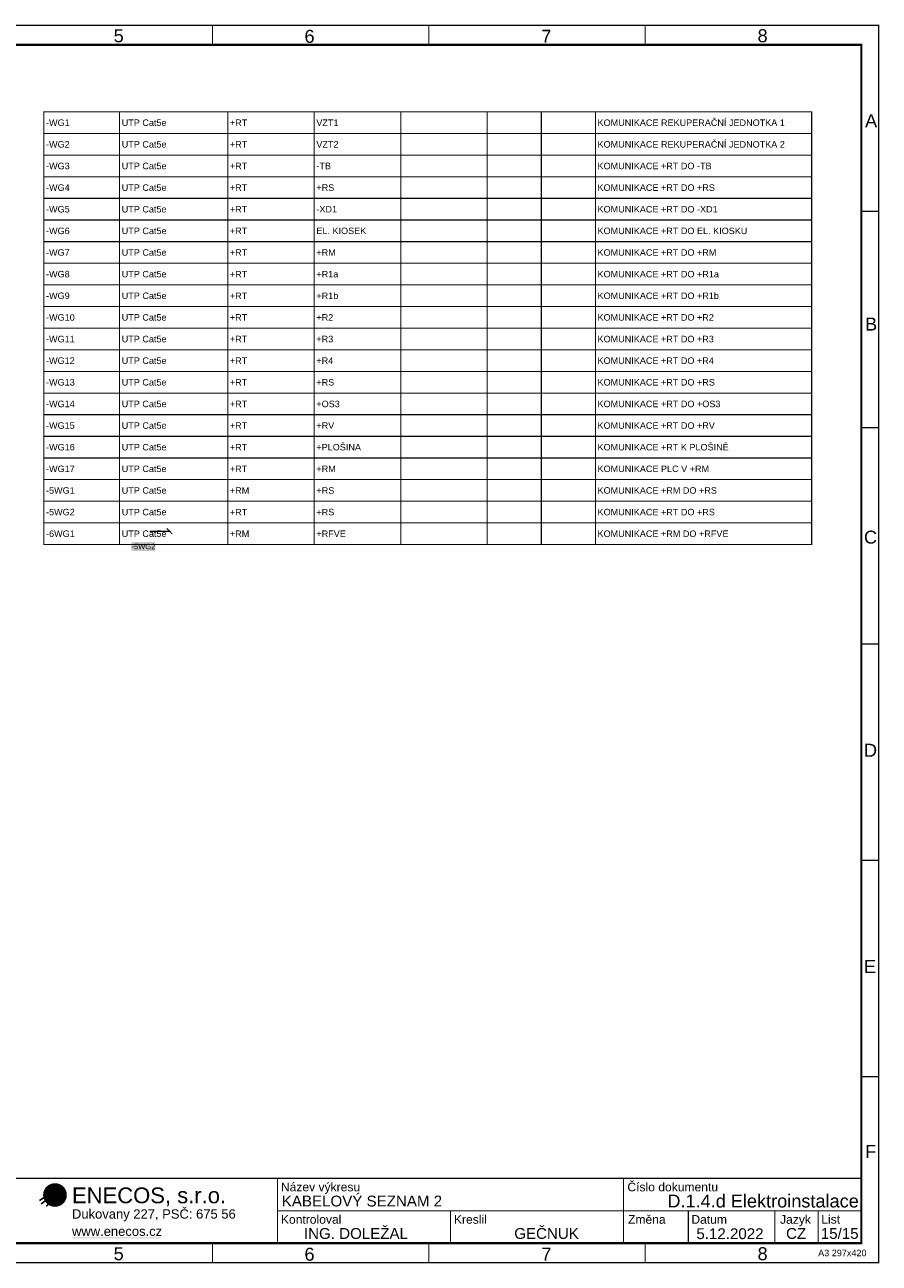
# Model space of a CAD drawing. Extents: x -12025 to 39812, y -28775 to 12.
# Tile 3 of 3: x 20058 to 39812, y -28613 to 12. Entities that reach past the tile are written whole.
import ezdxf
from ezdxf.enums import TextEntityAlignment as Align

# ---------------------------------------------------------------- set-up
doc = ezdxf.new("R2010")
doc.units = 0
doc.header["$MEASUREMENT"] = 0
for name, color, linetype in [('0 (Pozadí)', 254, 'Continuous'), ('Ramecek', 7, 'Continuous'), ('Zakladni', 7, 'Continuous')]:
    doc.layers.add(name, color=color, linetype=linetype)
doc.styles.add('Arial', font='txt')
doc.styles.add('Arial_B', font='txt')
doc.styles.add('Arial_I', font='txt')

# ---------------------------------------------------------------- blocks, each defined once
blk = doc.blocks.new('(1)')
at = {"color": 7, "linetype": 'Continuous'}
for p, q in [((0, -413), (267, -235)), ((38, -490), (394, -235)), ((153, -541), (420, -324))]:
    blk.add_line(p, q, dxfattribs=at)
at = {"color": 2, "linetype": 'Continuous', "const_width": 254}
for points in [[(356, -159, 0.414214), (229, -286)], [(229, -286, 0.414214), (356, -413)], [(483, -286, 0.414214), (356, -159)], [(356, -413, 0.414214), (483, -286)]]:
    blk.add_lwpolyline(points, format="xyb", dxfattribs=at)
at = {"color": 7, "linetype": 'Continuous'}
blk.add_circle((356, -286), 254, dxfattribs=at)
blk.add_solid([(750, -1262), (2803, -1262), (750, -1287), (2803, -1287)], dxfattribs=at)
at = {"color": 7, "linetype": 'Continuous', "style": 'Arial'}
for s, height, p in [('ENECOS, s.r.o.', 364.3, (750, -476)), ('Dukovany 227, PSČ: 675 56', 214.8, (750, -831)), ('www.enecos.cz', 214.8, (750, -1231))]:
    blk.add_text(s, height=height, dxfattribs=at).set_placement(p)
blk = doc.blocks.new('Kabelový seznam (46)')
at = {"color": 7, "linetype": 'Continuous', "const_width": 25}
for points in [[(0, 0), (1750, 0), (1750, -500), (0, -500)], [(1750, 0), (4250, 0), (4250, -500), (1750, -500)], [(4250, 0), (6250, 0), (6250, -500), (4250, -500)], [(6250, 0), (8250, 0), (8250, -500), (6250, -500)], [(8250, 0), (10250, 0), (10250, -500), (8250, -500)], [(10250, 0), (11500, 0), (11500, -500), (10250, -500)], [(11500, 0), (12750, 0), (12750, -500), (11500, -500)], [(12750, 0), (17750, 0), (17750, -500), (12750, -500)]]:
    blk.add_lwpolyline(points, close=True, dxfattribs=at)
at = {"color": 7, "linetype": 'Continuous', "style": 'Arial'}
for s, p in [('-WG1', (50, -326)), ('UTP Cat5e', (1800, -326)), ('+RT', (4300, -326)), ('VZT1', (6300, -326)), ('KOMUNIKACE REKUPERAČNÍ JEDNOTKA 1', (12800, -326))]:
    blk.add_text(s, height=150, dxfattribs=at).set_placement(p)
blk = doc.blocks.new('Kabelový seznam (47)')
at = {"color": 7, "linetype": 'Continuous', "const_width": 25}
for points in [[(0, 0), (1750, 0), (1750, -500), (0, -500)], [(1750, 0), (4250, 0), (4250, -500), (1750, -500)], [(4250, 0), (6250, 0), (6250, -500), (4250, -500)], [(6250, 0), (8250, 0), (8250, -500), (6250, -500)], [(8250, 0), (10250, 0), (10250, -500), (8250, -500)], [(10250, 0), (11500, 0), (11500, -500), (10250, -500)], [(11500, 0), (12750, 0), (12750, -500), (11500, -500)], [(12750, 0), (17750, 0), (17750, -500), (12750, -500)]]:
    blk.add_lwpolyline(points, close=True, dxfattribs=at)
at = {"color": 7, "linetype": 'Continuous', "style": 'Arial'}
for s, p in [('-WG2', (50, -326)), ('UTP Cat5e', (1800, -326)), ('+RT', (4300, -326)), ('VZT2', (6300, -326)), ('KOMUNIKACE REKUPERAČNÍ JEDNOTKA 2', (12800, -326))]:
    blk.add_text(s, height=150, dxfattribs=at).set_placement(p)
blk = doc.blocks.new('Kabelový seznam (48)')
at = {"color": 7, "linetype": 'Continuous', "const_width": 25}
for points in [[(0, 0), (1750, 0), (1750, -500), (0, -500)], [(1750, 0), (4250, 0), (4250, -500), (1750, -500)], [(4250, 0), (6250, 0), (6250, -500), (4250, -500)], [(6250, 0), (8250, 0), (8250, -500), (6250, -500)], [(8250, 0), (10250, 0), (10250, -500), (8250, -500)], [(10250, 0), (11500, 0), (11500, -500), (10250, -500)], [(11500, 0), (12750, 0), (12750, -500), (11500, -500)], [(12750, 0), (17750, 0), (17750, -500), (12750, -500)]]:
    blk.add_lwpolyline(points, close=True, dxfattribs=at)
at = {"color": 7, "linetype": 'Continuous', "style": 'Arial'}
for s, p in [('-WG3', (50, -326)), ('UTP Cat5e', (1800, -326)), ('+RT', (4300, -326)), ('-TB', (6300, -326)), ('KOMUNIKACE +RT DO -TB', (12800, -326))]:
    blk.add_text(s, height=150, dxfattribs=at).set_placement(p)
blk = doc.blocks.new('Kabelový seznam (49)')
at = {"color": 7, "linetype": 'Continuous', "const_width": 25}
for points in [[(0, 0), (1750, 0), (1750, -500), (0, -500)], [(1750, 0), (4250, 0), (4250, -500), (1750, -500)], [(4250, 0), (6250, 0), (6250, -500), (4250, -500)], [(6250, 0), (8250, 0), (8250, -500), (6250, -500)], [(8250, 0), (10250, 0), (10250, -500), (8250, -500)], [(10250, 0), (11500, 0), (11500, -500), (10250, -500)], [(11500, 0), (12750, 0), (12750, -500), (11500, -500)], [(12750, 0), (17750, 0), (17750, -500), (12750, -500)]]:
    blk.add_lwpolyline(points, close=True, dxfattribs=at)
at = {"color": 7, "linetype": 'Continuous', "style": 'Arial'}
for s, p in [('-WG4', (50, -326)), ('UTP Cat5e', (1800, -326)), ('+RT', (4300, -326)), ('+RS', (6300, -326)), ('KOMUNIKACE +RT DO +RS', (12800, -326))]:
    blk.add_text(s, height=150, dxfattribs=at).set_placement(p)
blk = doc.blocks.new('Kabelový seznam (50)')
at = {"color": 7, "linetype": 'Continuous', "const_width": 25}
for points in [[(0, 0), (1750, 0), (1750, -500), (0, -500)], [(1750, 0), (4250, 0), (4250, -500), (1750, -500)], [(4250, 0), (6250, 0), (6250, -500), (4250, -500)], [(6250, 0), (8250, 0), (8250, -500), (6250, -500)], [(8250, 0), (10250, 0), (10250, -500), (8250, -500)], [(10250, 0), (11500, 0), (11500, -500), (10250, -500)], [(11500, 0), (12750, 0), (12750, -500), (11500, -500)], [(12750, 0), (17750, 0), (17750, -500), (12750, -500)]]:
    blk.add_lwpolyline(points, close=True, dxfattribs=at)
at = {"color": 7, "linetype": 'Continuous', "style": 'Arial'}
for s, p in [('-WG5', (50, -326)), ('UTP Cat5e', (1800, -326)), ('+RT', (4300, -326)), ('-XD1', (6300, -326)), ('KOMUNIKACE +RT DO -XD1', (12800, -326))]:
    blk.add_text(s, height=150, dxfattribs=at).set_placement(p)
blk = doc.blocks.new('Kabelový seznam (51)')
at = {"color": 7, "linetype": 'Continuous', "const_width": 25}
for points in [[(0, 0), (1750, 0), (1750, -500), (0, -500)], [(1750, 0), (4250, 0), (4250, -500), (1750, -500)], [(4250, 0), (6250, 0), (6250, -500), (4250, -500)], [(6250, 0), (8250, 0), (8250, -500), (6250, -500)], [(8250, 0), (10250, 0), (10250, -500), (8250, -500)], [(10250, 0), (11500, 0), (11500, -500), (10250, -500)], [(11500, 0), (12750, 0), (12750, -500), (11500, -500)], [(12750, 0), (17750, 0), (17750, -500), (12750, -500)]]:
    blk.add_lwpolyline(points, close=True, dxfattribs=at)
at = {"color": 7, "linetype": 'Continuous', "style": 'Arial'}
for s, p in [('-WG6', (50, -326)), ('UTP Cat5e', (1800, -326)), ('+RT', (4300, -326)), ('EL. KIOSEK', (6300, -326)), ('KOMUNIKACE +RT DO EL. KIOSKU', (12800, -326))]:
    blk.add_text(s, height=150, dxfattribs=at).set_placement(p)
blk = doc.blocks.new('Kabelový seznam (52)')
at = {"color": 7, "linetype": 'Continuous', "const_width": 25}
for points in [[(0, 0), (1750, 0), (1750, -500), (0, -500)], [(1750, 0), (4250, 0), (4250, -500), (1750, -500)], [(4250, 0), (6250, 0), (6250, -500), (4250, -500)], [(6250, 0), (8250, 0), (8250, -500), (6250, -500)], [(8250, 0), (10250, 0), (10250, -500), (8250, -500)], [(10250, 0), (11500, 0), (11500, -500), (10250, -500)], [(11500, 0), (12750, 0), (12750, -500), (11500, -500)], [(12750, 0), (17750, 0), (17750, -500), (12750, -500)]]:
    blk.add_lwpolyline(points, close=True, dxfattribs=at)
at = {"color": 7, "linetype": 'Continuous', "style": 'Arial'}
for s, p in [('-WG8', (50, -326)), ('UTP Cat5e', (1800, -326)), ('+RT', (4300, -326)), ('+R1a', (6300, -326)), ('KOMUNIKACE +RT DO +R1a', (12800, -326))]:
    blk.add_text(s, height=150, dxfattribs=at).set_placement(p)
blk = doc.blocks.new('Kabelový seznam (53)')
at = {"color": 7, "linetype": 'Continuous', "const_width": 25}
for points in [[(0, 0), (1750, 0), (1750, -500), (0, -500)], [(1750, 0), (4250, 0), (4250, -500), (1750, -500)], [(4250, 0), (6250, 0), (6250, -500), (4250, -500)], [(6250, 0), (8250, 0), (8250, -500), (6250, -500)], [(8250, 0), (10250, 0), (10250, -500), (8250, -500)], [(10250, 0), (11500, 0), (11500, -500), (10250, -500)], [(11500, 0), (12750, 0), (12750, -500), (11500, -500)], [(12750, 0), (17750, 0), (17750, -500), (12750, -500)]]:
    blk.add_lwpolyline(points, close=True, dxfattribs=at)
at = {"color": 7, "linetype": 'Continuous', "style": 'Arial'}
for s, p in [('-WG9', (50, -326)), ('UTP Cat5e', (1800, -326)), ('+RT', (4300, -326)), ('+R1b', (6300, -326)), ('KOMUNIKACE +RT DO +R1b', (12800, -326))]:
    blk.add_text(s, height=150, dxfattribs=at).set_placement(p)
blk = doc.blocks.new('Kabelový seznam (54)')
at = {"color": 7, "linetype": 'Continuous', "const_width": 25}
for points in [[(0, 0), (1750, 0), (1750, -500), (0, -500)], [(1750, 0), (4250, 0), (4250, -500), (1750, -500)], [(4250, 0), (6250, 0), (6250, -500), (4250, -500)], [(6250, 0), (8250, 0), (8250, -500), (6250, -500)], [(8250, 0), (10250, 0), (10250, -500), (8250, -500)], [(10250, 0), (11500, 0), (11500, -500), (10250, -500)], [(11500, 0), (12750, 0), (12750, -500), (11500, -500)], [(12750, 0), (17750, 0), (17750, -500), (12750, -500)]]:
    blk.add_lwpolyline(points, close=True, dxfattribs=at)
at = {"color": 7, "linetype": 'Continuous', "style": 'Arial'}
for s, p in [('-WG10', (50, -326)), ('UTP Cat5e', (1800, -326)), ('+RT', (4300, -326)), ('+R2', (6300, -326)), ('KOMUNIKACE +RT DO +R2', (12800, -326))]:
    blk.add_text(s, height=150, dxfattribs=at).set_placement(p)
blk = doc.blocks.new('Kabelový seznam (55)')
at = {"color": 7, "linetype": 'Continuous', "const_width": 25}
for points in [[(0, 0), (1750, 0), (1750, -500), (0, -500)], [(1750, 0), (4250, 0), (4250, -500), (1750, -500)], [(4250, 0), (6250, 0), (6250, -500), (4250, -500)], [(6250, 0), (8250, 0), (8250, -500), (6250, -500)], [(8250, 0), (10250, 0), (10250, -500), (8250, -500)], [(10250, 0), (11500, 0), (11500, -500), (10250, -500)], [(11500, 0), (12750, 0), (12750, -500), (11500, -500)], [(12750, 0), (17750, 0), (17750, -500), (12750, -500)]]:
    blk.add_lwpolyline(points, close=True, dxfattribs=at)
at = {"color": 7, "linetype": 'Continuous', "style": 'Arial'}
for s, p in [('-WG7', (50, -326)), ('UTP Cat5e', (1800, -326)), ('+RT', (4300, -326)), ('+RM', (6300, -326)), ('KOMUNIKACE +RT DO +RM', (12800, -326))]:
    blk.add_text(s, height=150, dxfattribs=at).set_placement(p)
blk = doc.blocks.new('Kabelový seznam (56)')
at = {"color": 7, "linetype": 'Continuous', "const_width": 25}
for points in [[(0, 0), (1750, 0), (1750, -500), (0, -500)], [(1750, 0), (4250, 0), (4250, -500), (1750, -500)], [(4250, 0), (6250, 0), (6250, -500), (4250, -500)], [(6250, 0), (8250, 0), (8250, -500), (6250, -500)], [(8250, 0), (10250, 0), (10250, -500), (8250, -500)], [(10250, 0), (11500, 0), (11500, -500), (10250, -500)], [(11500, 0), (12750, 0), (12750, -500), (11500, -500)], [(12750, 0), (17750, 0), (17750, -500), (12750, -500)]]:
    blk.add_lwpolyline(points, close=True, dxfattribs=at)
at = {"color": 7, "linetype": 'Continuous', "style": 'Arial'}
for s, p in [('-WG11', (50, -326)), ('UTP Cat5e', (1800, -326)), ('+RT', (4300, -326)), ('+R3', (6300, -326)), ('KOMUNIKACE +RT DO +R3', (12800, -326))]:
    blk.add_text(s, height=150, dxfattribs=at).set_placement(p)
blk = doc.blocks.new('Kabelový seznam (57)')
at = {"color": 7, "linetype": 'Continuous', "const_width": 25}
for points in [[(0, 0), (1750, 0), (1750, -500), (0, -500)], [(1750, 0), (4250, 0), (4250, -500), (1750, -500)], [(4250, 0), (6250, 0), (6250, -500), (4250, -500)], [(6250, 0), (8250, 0), (8250, -500), (6250, -500)], [(8250, 0), (10250, 0), (10250, -500), (8250, -500)], [(10250, 0), (11500, 0), (11500, -500), (10250, -500)], [(11500, 0), (12750, 0), (12750, -500), (11500, -500)], [(12750, 0), (17750, 0), (17750, -500), (12750, -500)]]:
    blk.add_lwpolyline(points, close=True, dxfattribs=at)
at = {"color": 7, "linetype": 'Continuous', "style": 'Arial'}
for s, p in [('-WG12', (50, -326)), ('UTP Cat5e', (1800, -326)), ('+RT', (4300, -326)), ('+R4', (6300, -326)), ('KOMUNIKACE +RT DO +R4', (12800, -326))]:
    blk.add_text(s, height=150, dxfattribs=at).set_placement(p)
blk = doc.blocks.new('Kabelový seznam (58)')
at = {"color": 7, "linetype": 'Continuous', "const_width": 25}
for points in [[(0, 0), (1750, 0), (1750, -500), (0, -500)], [(1750, 0), (4250, 0), (4250, -500), (1750, -500)], [(4250, 0), (6250, 0), (6250, -500), (4250, -500)], [(6250, 0), (8250, 0), (8250, -500), (6250, -500)], [(8250, 0), (10250, 0), (10250, -500), (8250, -500)], [(10250, 0), (11500, 0), (11500, -500), (10250, -500)], [(11500, 0), (12750, 0), (12750, -500), (11500, -500)], [(12750, 0), (17750, 0), (17750, -500), (12750, -500)]]:
    blk.add_lwpolyline(points, close=True, dxfattribs=at)
at = {"color": 7, "linetype": 'Continuous', "style": 'Arial'}
for s, p in [('-WG13', (50, -326)), ('UTP Cat5e', (1800, -326)), ('+RT', (4300, -326)), ('+RS', (6300, -326)), ('KOMUNIKACE +RT DO +RS', (12800, -326))]:
    blk.add_text(s, height=150, dxfattribs=at).set_placement(p)
blk = doc.blocks.new('Kabelový seznam (59)')
at = {"color": 7, "linetype": 'Continuous', "const_width": 25}
for points in [[(0, 0), (1750, 0), (1750, -500), (0, -500)], [(1750, 0), (4250, 0), (4250, -500), (1750, -500)], [(4250, 0), (6250, 0), (6250, -500), (4250, -500)], [(6250, 0), (8250, 0), (8250, -500), (6250, -500)], [(8250, 0), (10250, 0), (10250, -500), (8250, -500)], [(10250, 0), (11500, 0), (11500, -500), (10250, -500)], [(11500, 0), (12750, 0), (12750, -500), (11500, -500)], [(12750, 0), (17750, 0), (17750, -500), (12750, -500)]]:
    blk.add_lwpolyline(points, close=True, dxfattribs=at)
at = {"color": 7, "linetype": 'Continuous', "style": 'Arial'}
for s, p in [('-WG14', (50, -326)), ('UTP Cat5e', (1800, -326)), ('+RT', (4300, -326)), ('+OS3', (6300, -326)), ('KOMUNIKACE +RT DO +OS3', (12800, -326))]:
    blk.add_text(s, height=150, dxfattribs=at).set_placement(p)
blk = doc.blocks.new('Kabelový seznam (60)')
at = {"color": 7, "linetype": 'Continuous', "const_width": 25}
for points in [[(0, 0), (1750, 0), (1750, -500), (0, -500)], [(1750, 0), (4250, 0), (4250, -500), (1750, -500)], [(4250, 0), (6250, 0), (6250, -500), (4250, -500)], [(6250, 0), (8250, 0), (8250, -500), (6250, -500)], [(8250, 0), (10250, 0), (10250, -500), (8250, -500)], [(10250, 0), (11500, 0), (11500, -500), (10250, -500)], [(11500, 0), (12750, 0), (12750, -500), (11500, -500)], [(12750, 0), (17750, 0), (17750, -500), (12750, -500)]]:
    blk.add_lwpolyline(points, close=True, dxfattribs=at)
at = {"color": 7, "linetype": 'Continuous', "style": 'Arial'}
for s, p in [('-WG15', (50, -326)), ('UTP Cat5e', (1800, -326)), ('+RT', (4300, -326)), ('+RV', (6300, -326)), ('KOMUNIKACE +RT DO +RV', (12800, -326))]:
    blk.add_text(s, height=150, dxfattribs=at).set_placement(p)
blk = doc.blocks.new('(3)')
at = {"color": 7, "linetype": 'Continuous', "const_width": 25}
for points in [[(200, 0), (200, -200)], [(200, -200), (0, -200)]]:
    blk.add_lwpolyline(points, dxfattribs=at)
at = {"color": 7, "linetype": 'Continuous', "style": 'Arial_B'}
blk.add_text('KABELOVÝ SEZNAM 2', height=250, dxfattribs=at).set_placement((-13200, 650))
blk.add_text('15', height=250, dxfattribs=at).set_placement((-350, -100), align=Align.RIGHT)
blk = doc.blocks.new('Kabelový seznam (61)')
at = {"color": 7, "linetype": 'Continuous', "const_width": 25}
for points in [[(0, 0), (1750, 0), (1750, -500), (0, -500)], [(1750, 0), (4250, 0), (4250, -500), (1750, -500)], [(4250, 0), (6250, 0), (6250, -500), (4250, -500)], [(6250, 0), (8250, 0), (8250, -500), (6250, -500)], [(8250, 0), (10250, 0), (10250, -500), (8250, -500)], [(10250, 0), (11500, 0), (11500, -500), (10250, -500)], [(11500, 0), (12750, 0), (12750, -500), (11500, -500)], [(12750, 0), (17750, 0), (17750, -500), (12750, -500)]]:
    blk.add_lwpolyline(points, close=True, dxfattribs=at)
at = {"color": 7, "linetype": 'Continuous', "style": 'Arial'}
for s, p in [('-5WG1', (50, -326)), ('UTP Cat5e', (1800, -326)), ('+RM', (4300, -326)), ('+RS', (6300, -326)), ('KOMUNIKACE +RM DO +RS', (12800, -326))]:
    blk.add_text(s, height=150, dxfattribs=at).set_placement(p)
blk = doc.blocks.new('Kabelový seznam (62)')
at = {"color": 7, "linetype": 'Continuous', "const_width": 25}
for points in [[(0, 0), (1750, 0), (1750, -500), (0, -500)], [(1750, 0), (4250, 0), (4250, -500), (1750, -500)], [(4250, 0), (6250, 0), (6250, -500), (4250, -500)], [(6250, 0), (8250, 0), (8250, -500), (6250, -500)], [(8250, 0), (10250, 0), (10250, -500), (8250, -500)], [(10250, 0), (11500, 0), (11500, -500), (10250, -500)], [(11500, 0), (12750, 0), (12750, -500), (11500, -500)], [(12750, 0), (17750, 0), (17750, -500), (12750, -500)]]:
    blk.add_lwpolyline(points, close=True, dxfattribs=at)
at = {"color": 7, "linetype": 'Continuous', "style": 'Arial'}
for s, p in [('-6WG1', (50, -326)), ('UTP Cat5e', (1800, -326)), ('+RM', (4300, -326)), ('+RFVE', (6300, -326)), ('KOMUNIKACE +RM DO +RFVE', (12800, -326))]:
    blk.add_text(s, height=150, dxfattribs=at).set_placement(p)
blk = doc.blocks.new('Kabelový seznam (63)')
at = {"color": 7, "linetype": 'Continuous', "const_width": 25}
for points in [[(0, 0), (1750, 0), (1750, -500), (0, -500)], [(1750, 0), (4250, 0), (4250, -500), (1750, -500)], [(4250, 0), (6250, 0), (6250, -500), (4250, -500)], [(6250, 0), (8250, 0), (8250, -500), (6250, -500)], [(8250, 0), (10250, 0), (10250, -500), (8250, -500)], [(10250, 0), (11500, 0), (11500, -500), (10250, -500)], [(11500, 0), (12750, 0), (12750, -500), (11500, -500)], [(12750, 0), (17750, 0), (17750, -500), (12750, -500)]]:
    blk.add_lwpolyline(points, close=True, dxfattribs=at)
at = {"color": 7, "linetype": 'Continuous', "style": 'Arial'}
for s, p in [('-WG16', (50, -326)), ('UTP Cat5e', (1800, -326)), ('+RT', (4300, -326)), ('+PLOŠINA', (6300, -326)), ('KOMUNIKACE +RT K PLOŠINĚ', (12800, -326))]:
    blk.add_text(s, height=150, dxfattribs=at).set_placement(p)
blk = doc.blocks.new('Kabelový seznam (64)')
at = {"color": 7, "linetype": 'Continuous', "const_width": 25}
for points in [[(0, 0), (1750, 0), (1750, -500), (0, -500)], [(1750, 0), (4250, 0), (4250, -500), (1750, -500)], [(4250, 0), (6250, 0), (6250, -500), (4250, -500)], [(6250, 0), (8250, 0), (8250, -500), (6250, -500)], [(8250, 0), (10250, 0), (10250, -500), (8250, -500)], [(10250, 0), (11500, 0), (11500, -500), (10250, -500)], [(11500, 0), (12750, 0), (12750, -500), (11500, -500)], [(12750, 0), (17750, 0), (17750, -500), (12750, -500)]]:
    blk.add_lwpolyline(points, close=True, dxfattribs=at)
at = {"color": 7, "linetype": 'Continuous', "style": 'Arial'}
for s, p in [('-WG17', (50, -326)), ('UTP Cat5e', (1800, -326)), ('+RT', (4300, -326)), ('+RM', (6300, -326)), ('KOMUNIKACE PLC V +RM', (12800, -326))]:
    blk.add_text(s, height=150, dxfattribs=at).set_placement(p)
blk = doc.blocks.new('Kabelový seznam (65)')
at = {"color": 7, "linetype": 'Continuous', "const_width": 25}
for points in [[(0, 0), (1750, 0), (1750, -500), (0, -500)], [(1750, 0), (4250, 0), (4250, -500), (1750, -500)], [(4250, 0), (6250, 0), (6250, -500), (4250, -500)], [(6250, 0), (8250, 0), (8250, -500), (6250, -500)], [(8250, 0), (10250, 0), (10250, -500), (8250, -500)], [(10250, 0), (11500, 0), (11500, -500), (10250, -500)], [(11500, 0), (12750, 0), (12750, -500), (11500, -500)], [(12750, 0), (17750, 0), (17750, -500), (12750, -500)]]:
    blk.add_lwpolyline(points, close=True, dxfattribs=at)
at = {"color": 7, "linetype": 'Continuous', "style": 'Arial'}
for s, p in [('-5WG2', (50, -326)), ('UTP Cat5e', (1800, -326)), ('+RT', (4300, -326)), ('+RS', (6300, -326)), ('KOMUNIKACE +RT DO +RS', (12800, -326))]:
    blk.add_text(s, height=150, dxfattribs=at).set_placement(p)
blk = doc.blocks.new('(4)')
at = {"color": 7, "linetype": 'Continuous', "const_width": 25}
for points in [[(0, 0), (-460, 0)], [(60, -60), (-65, 65)]]:
    blk.add_lwpolyline(points, dxfattribs=at)
at = {"layer": '0 (Pozadí)', "linetype": 'Continuous'}
blk.add_solid([(-880, -250), (-328, -250), (-880, -454), (-328, -454)], dxfattribs=at)
at = {"color": 7, "linetype": 'Continuous', "style": 'Arial_B'}
blk.add_text('-5WG2', height=125, dxfattribs=at).set_placement((-880, -414))

msp = doc.modelspace()

# ---------------------------------------------------------------- linework, layer by layer
at = {"layer": 'Ramecek', "color": 7, "linetype": 'Continuous'}
for points, const_width in [([(0, -28600), (39800, -28600), (39800, 0), (0, 0)], 25), ([(400, -28150), (39400, -28150), (39400, -450), (400, -450)], 50), ([(25900, -26650), (18400, -26650), (18400, -28150), (25900, -28150)], 25)]:
    msp.add_lwpolyline(points, close=True, dxfattribs=dict(at, const_width=const_width))
at = {"layer": 'Ramecek', "color": 7, "linetype": 'Continuous', "const_width": 25}
for points in [[(34400, -3), (34400, -448)], [(24400, -460), (24400, -15)], [(29400, -15), (29400, -460)], [(39800, -4300), (39400, -4300)], [(39800, -9300), (39400, -9300)], [(39800, -14300), (39400, -14300)], [(39800, -19300), (39400, -19300)], [(39800, -24300), (39400, -24300)], [(25900, -26650), (39400, -26650)], [(25900, -26650), (25900, -28150)], [(33900, -26650), (33900, -28150)], [(25900, -27400), (39400, -27400)], [(29900, -27400), (29900, -28150)], [(35400, -27400), (35400, -28150)], [(37400, -27400), (37400, -28150)], [(38400, -27400), (38400, -28150)], [(24400, -28594), (24400, -28150)], [(29400, -28150), (29400, -28594)], [(34400, -28150), (34400, -28594)]]:
    msp.add_lwpolyline(points, dxfattribs=at)

# ---------------------------------------------------------------- block references
at = {"layer": 'Ramecek', "color": 7, "linetype": 'Continuous'}
msp.add_blockref('(1)', (20400, -26750), dxfattribs=at)
at = {"layer": 'Zakladni', "color": 7, "linetype": 'Continuous'}
for name, p in [('Kabelový seznam (46)', (20500, -2000)), ('Kabelový seznam (47)', (20500, -2500)), ('Kabelový seznam (48)', (20500, -3000)), ('Kabelový seznam (49)', (20500, -3500)), ('Kabelový seznam (50)', (20500, -4000)), ('Kabelový seznam (51)', (20500, -4500)), ('Kabelový seznam (55)', (20500, -5000)), ('Kabelový seznam (52)', (20500, -5500)), ('Kabelový seznam (53)', (20500, -6000)), ('Kabelový seznam (54)', (20500, -6500)), ('Kabelový seznam (56)', (20500, -7000)), ('Kabelový seznam (57)', (20500, -7500)), ('Kabelový seznam (58)', (20500, -8000)), ('Kabelový seznam (59)', (20500, -8500)), ('Kabelový seznam (60)', (20500, -9000)), ('Kabelový seznam (63)', (20500, -9500)), ('Kabelový seznam (64)', (20500, -10000)), ('Kabelový seznam (61)', (20500, -10500)), ('Kabelový seznam (65)', (20500, -11000)), ('Kabelový seznam (62)', (20500, -11500)), ('(4)', (23405, -11695)), ('(3)', (39200, -27950))]:
    msp.add_blockref(name, p, dxfattribs=at)

# ---------------------------------------------------------------- texts
at = {"layer": 'Ramecek', "color": 7, "linetype": 'Continuous'}
for s, height, style, p in [('5', 300, 'Arial', (22113, -392)), ('6', 300, 'Arial', (26525, -404)), ('7', 300, 'Arial', (32000, -404)), ('8', 300, 'Arial', (37000, -392)), ('A', 300, 'Arial', (39485, -2355)), ('B', 300, 'Arial', (39485, -7055)), ('C', 300, 'Arial', (39460, -11980)), ('D', 300, 'Arial', (39460, -16905)), ('E', 300, 'Arial', (39460, -21905)), ('F', 300, 'Arial', (39485, -26180)), ('Název výkresu', 200, 'Arial', (25980, -26950)), ('Číslo dokumentu', 200, 'Arial', (33990, -26950)), ('Změna', 200, 'Arial', (34005, -27700)), ('Kontroloval', 200, 'Arial', (25980, -27700)), ('Kreslil', 200, 'Arial', (29980, -27700)), ('Datum', 200, 'Arial', (35470, -27700)), ('Jazyk', 200, 'Arial', (37520, -27700)), ('List', 200, 'Arial', (38473, -27697)), ('5.12.2022', 250, 'Arial_B', (35585, -28055)), ('/15', 250, 'Arial_B', (38850, -28050)), ('5', 300, 'Arial', (22113, -28542)), ('6', 300, 'Arial', (26525, -28554)), ('7', 300, 'Arial', (32000, -28554)), ('8', 300, 'Arial', (37000, -28542)), ('A3 297x420', 150, 'Arial_I', (38400, -28450))]:
    msp.add_text(s, height=height, dxfattribs=dict(at, style=style)).set_placement(p)
at = {"layer": 'Ramecek', "color": 7, "linetype": 'Continuous', "style": 'Arial_B'}
for s, height, p in [('D.1.4.d Elektroinstalace', 300, (39340, -27324)), ('ING. DOLEŽAL', 250, (28918, -28050)), ('GEČNUK', 250, (32868, -28050)), ('CZ', 250, (38125, -28050))]:
    msp.add_text(s, height=height, dxfattribs=at).set_placement(p, align=Align.RIGHT)

doc.saveas('drawing.dxf')
